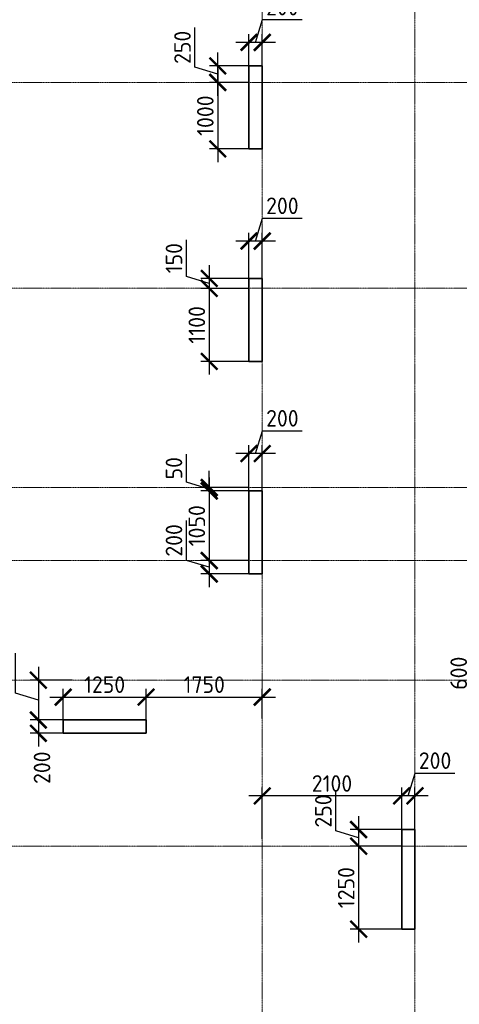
# Model space of a CAD drawing. Header units: millimetres. Extents: x 369815 to 1481759, y -423071 to -27917.
# Tile 110 of 256: x 470154 to 476776, y -178608 to -163781. Entities that reach past the tile are written whole.
import ezdxf

# ---------------------------------------------------------------- set-up
doc = ezdxf.new("R2010")
doc.units = ezdxf.units.MM
doc.linetypes.add('______5', pattern=[1100, 800, -100, 100, -100])
doc.linetypes.add('осевая', pattern=[50.8, 31.75, -6.35, 6.35, -6.35])
doc.layers.add('Колонна_ бетон', color=7, linetype='Continuous', lineweight=50, true_color=0xb4b496)
doc.layers.add('Оси', color=40, linetype='______5', lineweight=18)
doc.layers.add('РАЗМЕРЫ', color=1, linetype='Continuous', lineweight=9)
doc.styles.add('GOST-2.304_Type-B', font='GOST_Common.ttf')
doc.dimstyles.new('СПДС', dxfattribs={"dimscale": 100, "dimtxt": 2.5, "dimasz": 2.5, "dimexe": 1.25, "dimexo": 0, "dimtad": 1, "dimdec": 0, "dimtxsty": 'GOST-2.304_Type-B', "dimblk": 'ARCHTICK', "dimcen": 2.5, "dimdle": 2, "dimadec": 0, "dimazin": 2, "dimtfac": 0.75, "dimtdec": 0, "dimtmove": 1, "dimatfit": 3, "dimfxl": 1, "dimtolj": 1, "dimarcsym": 1})

# ---------------------------------------------------------------- blocks, each defined once
blk = doc.blocks.new('_ArchTick')
at = {"color": 0, "linetype": 'ByBlock', "const_width": 0.15}
blk.add_lwpolyline([(-0.5, -0.5), (0.5, 0.5)], dxfattribs=at)
blk = doc.blocks.new('*D745')
at = {"layer": 'DEFPOINTS', "color": 0, "transparency": 16777216}
for p in [(475908, -175469), (475908, -176276, -360), (476108, -176276)]:
    blk.add_point(p, dxfattribs=at)
at = {"layer": 'РАЗМЕРЫ', "color": 0, "lineweight": -2, "transparency": 16777216}
for p, q in [((476008, -175469), (476111, -175125)), ((476111, -175125), (476711, -175125)), ((475908, -176276), (475908, -175344)), ((476108, -176276), (476108, -175344)), ((476308, -175469), (475708, -175469))]:
    blk.add_line(p, q, dxfattribs=at)
at = {"layer": 'РАЗМЕРЫ', "color": 0, "lineweight": -2, "transparency": 16777216, "xscale": 250, "yscale": 250, "zscale": 250, "rotation": 180}
blk.add_blockref('_ArchTick', (475908, -175469), dxfattribs=at)
at = {"layer": 'РАЗМЕРЫ', "color": 0, "lineweight": -2, "transparency": 16777216, "xscale": 250, "yscale": 250, "zscale": 250}
blk.add_blockref('_ArchTick', (476108, -175469), dxfattribs=at)
at = {"layer": 'РАЗМЕРЫ', "color": 0, "transparency": 16777216, "insert": (476411, -174938), "char_height": 250, "attachment_point": 5, "style": 'GOST-2.304_Type-B'}
blk.add_mtext('\\A1;200', dxfattribs=at)
blk = doc.blocks.new('*D746')
at = {"layer": 'DEFPOINTS', "color": 0, "transparency": 16777216}
for p in [(473808, -175469), (475908, -175966), (473808, -176120)]:
    blk.add_point(p, dxfattribs=at)
at = {"layer": 'РАЗМЕРЫ', "color": 0, "lineweight": -2, "transparency": 16777216}
for p, q in [((473808, -176120), (473808, -175344)), ((475908, -175966), (475908, -175344)), ((476108, -175469), (473608, -175469))]:
    blk.add_line(p, q, dxfattribs=at)
at = {"layer": 'РАЗМЕРЫ', "color": 0, "lineweight": -2, "transparency": 16777216, "xscale": 250, "yscale": 250, "zscale": 250, "rotation": 180}
blk.add_blockref('_ArchTick', (473808, -175469), dxfattribs=at)
at = {"layer": 'РАЗМЕРЫ', "color": 0, "lineweight": -2, "transparency": 16777216, "xscale": 250, "yscale": 250, "zscale": 250}
blk.add_blockref('_ArchTick', (475908, -175469), dxfattribs=at)
at = {"layer": 'РАЗМЕРЫ', "color": 0, "transparency": 16777216, "insert": (474858, -175282), "char_height": 250, "attachment_point": 5, "style": 'GOST-2.304_Type-B'}
blk.add_mtext('\\A1;2100', dxfattribs=at)
blk = doc.blocks.new('*D747')
at = {"layer": 'DEFPOINTS', "color": 0, "transparency": 16777216}
for p in [(476008, -175976, -200), (475259, -176226), (475908, -176226, -560)]:
    blk.add_point(p, dxfattribs=at)
at = {"layer": 'РАЗМЕРЫ', "color": 0, "lineweight": -2, "transparency": 16777216}
for p, q in [((474915, -175997), (474915, -175397)), ((475259, -175776), (475259, -176426)), ((476008, -175976), (475134, -175976)), ((475259, -176101), (474915, -175997)), ((475908, -176226), (475134, -176226))]:
    blk.add_line(p, q, dxfattribs=at)
at = {"layer": 'РАЗМЕРЫ', "color": 0, "lineweight": -2, "transparency": 16777216, "xscale": 250, "yscale": 250, "zscale": 250}
for p, rotation in [((475259, -175976), 90), ((475259, -176226), 270)]:
    blk.add_blockref('_ArchTick', p, dxfattribs=dict(at, rotation=rotation))
at = {"layer": 'РАЗМЕРЫ', "color": 0, "transparency": 16777216, "insert": (474728, -175697), "char_height": 250, "attachment_point": 5, "rotation": 90, "style": 'GOST-2.304_Type-B'}
blk.add_mtext('\\A1;250', dxfattribs=at)
blk = doc.blocks.new('*D748')
at = {"layer": 'DEFPOINTS', "color": 0, "transparency": 16777216}
for p in [(475908, -176226, -560), (475259, -177476), (475908, -177476, -200)]:
    blk.add_point(p, dxfattribs=at)
at = {"layer": 'РАЗМЕРЫ', "color": 0, "lineweight": -2, "transparency": 16777216}
for p, q in [((475259, -176026), (475259, -177676)), ((475908, -176226), (475134, -176226)), ((475908, -177476), (475134, -177476))]:
    blk.add_line(p, q, dxfattribs=at)
at = {"layer": 'РАЗМЕРЫ', "color": 0, "lineweight": -2, "transparency": 16777216, "xscale": 250, "yscale": 250, "zscale": 250}
for p, rotation in [((475259, -176226), 90), ((475259, -177476), 270)]:
    blk.add_blockref('_ArchTick', p, dxfattribs=dict(at, rotation=rotation))
at = {"layer": 'РАЗМЕРЫ', "color": 0, "transparency": 16777216, "insert": (475072, -176851), "char_height": 250, "attachment_point": 5, "rotation": 90, "style": 'GOST-2.304_Type-B'}
blk.add_mtext('\\A1;1250', dxfattribs=at)
blk = doc.blocks.new('*D661')
at = {"layer": 'DEFPOINTS', "color": 0, "transparency": 16777216}
for p in [(473608, -167114), (473608, -167726), (473808, -167726)]:
    blk.add_point(p, dxfattribs=at)
at = {"layer": 'РАЗМЕРЫ', "color": 0, "lineweight": -2, "transparency": 16777216}
for p, q in [((473708, -167114), (473811, -166770)), ((473811, -166770), (474411, -166770)), ((473608, -167726), (473608, -166989)), ((473808, -167726), (473808, -166989)), ((474008, -167114), (473408, -167114))]:
    blk.add_line(p, q, dxfattribs=at)
at = {"layer": 'РАЗМЕРЫ', "color": 0, "lineweight": -2, "transparency": 16777216, "xscale": 250, "yscale": 250, "zscale": 250, "rotation": 180}
blk.add_blockref('_ArchTick', (473608, -167114), dxfattribs=at)
at = {"layer": 'РАЗМЕРЫ', "color": 0, "lineweight": -2, "transparency": 16777216, "xscale": 250, "yscale": 250, "zscale": 250}
blk.add_blockref('_ArchTick', (473808, -167114), dxfattribs=at)
at = {"layer": 'РАЗМЕРЫ', "color": 0, "transparency": 16777216, "insert": (474111, -166583), "char_height": 250, "attachment_point": 5, "style": 'GOST-2.304_Type-B'}
blk.add_mtext('\\A1;200', dxfattribs=at)
blk = doc.blocks.new('*D662')
at = {"layer": 'DEFPOINTS', "color": 0, "transparency": 16777216}
for p in [(473608, -167676, -200), (473009, -167826), (473608, -167826, -560)]:
    blk.add_point(p, dxfattribs=at)
at = {"layer": 'РАЗМЕРЫ', "color": 0, "lineweight": -2, "transparency": 16777216}
for p, q in [((472665, -167647), (472665, -167097)), ((473009, -167476), (473009, -168026)), ((473009, -167751), (472665, -167647)), ((473608, -167676), (472884, -167676)), ((473608, -167826), (472884, -167826))]:
    blk.add_line(p, q, dxfattribs=at)
at = {"layer": 'РАЗМЕРЫ', "color": 0, "lineweight": -2, "transparency": 16777216, "xscale": 250, "yscale": 250, "zscale": 250}
for p, rotation in [((473009, -167676), 90), ((473009, -167826), 270)]:
    blk.add_blockref('_ArchTick', p, dxfattribs=dict(at, rotation=rotation))
at = {"layer": 'РАЗМЕРЫ', "color": 0, "transparency": 16777216, "insert": (472478, -167372), "char_height": 250, "attachment_point": 5, "rotation": 90, "style": 'GOST-2.304_Type-B'}
blk.add_mtext('\\A1;150', dxfattribs=at)
blk = doc.blocks.new('*D663')
at = {"layer": 'DEFPOINTS', "color": 0, "transparency": 16777216}
for p in [(473608, -167826, -560), (473009, -168926), (473608, -168926, -200)]:
    blk.add_point(p, dxfattribs=at)
at = {"layer": 'РАЗМЕРЫ', "color": 0, "lineweight": -2, "transparency": 16777216}
for p, q in [((473009, -167626), (473009, -169126)), ((473608, -167826), (472884, -167826)), ((473608, -168926), (472884, -168926))]:
    blk.add_line(p, q, dxfattribs=at)
at = {"layer": 'РАЗМЕРЫ', "color": 0, "lineweight": -2, "transparency": 16777216, "xscale": 250, "yscale": 250, "zscale": 250}
for p, rotation in [((473009, -167826), 90), ((473009, -168926), 270)]:
    blk.add_blockref('_ArchTick', p, dxfattribs=dict(at, rotation=rotation))
at = {"layer": 'РАЗМЕРЫ', "color": 0, "transparency": 16777216, "insert": (472822, -168376), "char_height": 250, "attachment_point": 5, "rotation": 90, "style": 'GOST-2.304_Type-B'}
blk.add_mtext('\\A1;1100', dxfattribs=at)
blk = doc.blocks.new('*D667')
at = {"layer": 'DEFPOINTS', "color": 0, "transparency": 16777216}
for p in [(473608, -170314), (473608, -170926), (473808, -170926)]:
    blk.add_point(p, dxfattribs=at)
at = {"layer": 'РАЗМЕРЫ', "color": 0, "lineweight": -2, "transparency": 16777216}
for p, q in [((473708, -170314), (473811, -169970)), ((473811, -169970), (474411, -169970)), ((473608, -170926), (473608, -170189)), ((473808, -170926), (473808, -170189)), ((474008, -170314), (473408, -170314))]:
    blk.add_line(p, q, dxfattribs=at)
at = {"layer": 'РАЗМЕРЫ', "color": 0, "lineweight": -2, "transparency": 16777216, "xscale": 250, "yscale": 250, "zscale": 250, "rotation": 180}
blk.add_blockref('_ArchTick', (473608, -170314), dxfattribs=at)
at = {"layer": 'РАЗМЕРЫ', "color": 0, "lineweight": -2, "transparency": 16777216, "xscale": 250, "yscale": 250, "zscale": 250}
blk.add_blockref('_ArchTick', (473808, -170314), dxfattribs=at)
at = {"layer": 'РАЗМЕРЫ', "color": 0, "transparency": 16777216, "insert": (474111, -169783), "char_height": 250, "attachment_point": 5, "style": 'GOST-2.304_Type-B'}
blk.add_mtext('\\A1;200', dxfattribs=at)
blk = doc.blocks.new('*D668')
at = {"layer": 'DEFPOINTS', "color": 0, "transparency": 16777216}
for p in [(473009, -170876), (473608, -170826, -560), (473608, -170876, -200)]:
    blk.add_point(p, dxfattribs=at)
at = {"layer": 'РАЗМЕРЫ', "color": 0, "lineweight": -2, "transparency": 16777216}
for p, q in [((472666, -170747), (472666, -170322)), ((473009, -170826), (473009, -170576)), ((473009, -170851), (472666, -170747)), ((473608, -170826), (472884, -170826)), ((473608, -170876), (472884, -170876)), ((473009, -170826), (473009, -170876)), ((473009, -170876), (473009, -171126))]:
    blk.add_line(p, q, dxfattribs=at)
at = {"layer": 'РАЗМЕРЫ', "color": 0, "lineweight": -2, "transparency": 16777216, "xscale": 250, "yscale": 250, "zscale": 250}
for p, rotation in [((473009, -170826), 270), ((473009, -170876), 90)]:
    blk.add_blockref('_ArchTick', p, dxfattribs=dict(at, rotation=rotation))
at = {"layer": 'РАЗМЕРЫ', "color": 0, "transparency": 16777216, "insert": (472478, -170535), "char_height": 250, "attachment_point": 5, "rotation": 90, "style": 'GOST-2.304_Type-B'}
blk.add_mtext('\\A1;50', dxfattribs=at)
blk = doc.blocks.new('*D669')
at = {"layer": 'DEFPOINTS', "color": 0, "transparency": 16777216}
for p in [(473608, -170876, -200), (473009, -171926), (473608, -171926, -560)]:
    blk.add_point(p, dxfattribs=at)
at = {"layer": 'РАЗМЕРЫ', "color": 0, "lineweight": -2, "transparency": 16777216}
for p, q in [((473009, -170676), (473009, -172126)), ((473608, -170876), (472884, -170876)), ((473608, -171926), (472884, -171926))]:
    blk.add_line(p, q, dxfattribs=at)
at = {"layer": 'РАЗМЕРЫ', "color": 0, "lineweight": -2, "transparency": 16777216, "xscale": 250, "yscale": 250, "zscale": 250}
for p, rotation in [((473009, -170876), 90), ((473009, -171926), 270)]:
    blk.add_blockref('_ArchTick', p, dxfattribs=dict(at, rotation=rotation))
at = {"layer": 'РАЗМЕРЫ', "color": 0, "transparency": 16777216, "insert": (472822, -171401), "char_height": 250, "attachment_point": 5, "rotation": 90, "style": 'GOST-2.304_Type-B'}
blk.add_mtext('\\A1;1050', dxfattribs=at)
blk = doc.blocks.new('*D670')
at = {"layer": 'DEFPOINTS', "color": 0, "transparency": 16777216}
for p in [(473608, -171926, -560), (473009, -172126), (473608, -172126, -200)]:
    blk.add_point(p, dxfattribs=at)
at = {"layer": 'РАЗМЕРЫ', "color": 0, "lineweight": -2, "transparency": 16777216}
for p, q in [((472666, -171922), (472666, -171322)), ((473009, -171726), (473009, -172326)), ((473009, -172026), (472666, -171922)), ((473608, -171926), (472884, -171926)), ((473608, -172126), (472884, -172126))]:
    blk.add_line(p, q, dxfattribs=at)
at = {"layer": 'РАЗМЕРЫ', "color": 0, "lineweight": -2, "transparency": 16777216, "xscale": 250, "yscale": 250, "zscale": 250}
for p, rotation in [((473009, -171926), 90), ((473009, -172126), 270)]:
    blk.add_blockref('_ArchTick', p, dxfattribs=dict(at, rotation=rotation))
at = {"layer": 'РАЗМЕРЫ', "color": 0, "transparency": 16777216, "insert": (472478, -171622), "char_height": 250, "attachment_point": 5, "rotation": 90, "style": 'GOST-2.304_Type-B'}
blk.add_mtext('\\A1;200', dxfattribs=at)
blk = doc.blocks.new('*D684')
at = {"layer": 'DEFPOINTS', "color": 0, "transparency": 16777216}
for p in [(477499, -173726, -560), (477298, -174326), (477666, -174326, -200)]:
    blk.add_point(p, dxfattribs=at)
at = {"layer": 'РАЗМЕРЫ', "color": 0, "lineweight": -2, "transparency": 16777216}
for p, q in [((476954, -173922), (476954, -173322)), ((477298, -173526), (477298, -174526)), ((477499, -173726), (477173, -173726)), ((477298, -174026), (476954, -173922)), ((477666, -174326), (477173, -174326))]:
    blk.add_line(p, q, dxfattribs=at)
at = {"layer": 'РАЗМЕРЫ', "color": 0, "lineweight": -2, "transparency": 16777216, "xscale": 250, "yscale": 250, "zscale": 250}
for p, rotation in [((477298, -173726), 90), ((477298, -174326), 270)]:
    blk.add_blockref('_ArchTick', p, dxfattribs=dict(at, rotation=rotation))
at = {"layer": 'РАЗМЕРЫ', "color": 0, "transparency": 16777216, "insert": (476767, -173622), "char_height": 250, "attachment_point": 5, "rotation": 90, "style": 'GOST-2.304_Type-B'}
blk.add_mtext('\\A1;600', dxfattribs=at)
blk = doc.blocks.new('*D686')
at = {"layer": 'DEFPOINTS', "color": 0, "transparency": 16777216}
for p in [(472058, -173982), (470808, -174476), (472058, -174476)]:
    blk.add_point(p, dxfattribs=at)
at = {"layer": 'РАЗМЕРЫ', "color": 0, "lineweight": -2, "transparency": 16777216}
for p, q in [((470808, -174476), (470808, -173857)), ((472058, -174476), (472058, -173857)), ((470608, -173982), (472258, -173982))]:
    blk.add_line(p, q, dxfattribs=at)
at = {"layer": 'РАЗМЕРЫ', "color": 0, "lineweight": -2, "transparency": 16777216, "xscale": 250, "yscale": 250, "zscale": 250, "rotation": 180}
blk.add_blockref('_ArchTick', (470808, -173982), dxfattribs=at)
at = {"layer": 'РАЗМЕРЫ', "color": 0, "lineweight": -2, "transparency": 16777216, "xscale": 250, "yscale": 250, "zscale": 250}
blk.add_blockref('_ArchTick', (472058, -173982), dxfattribs=at)
at = {"layer": 'РАЗМЕРЫ', "color": 0, "transparency": 16777216, "insert": (471433, -173794), "char_height": 250, "attachment_point": 5, "style": 'GOST-2.304_Type-B'}
blk.add_mtext('\\A1;1250', dxfattribs=at)
blk = doc.blocks.new('*D687')
at = {"layer": 'DEFPOINTS', "color": 0, "transparency": 16777216}
for p in [(473808, -173982), (472058, -174305), (473808, -174305)]:
    blk.add_point(p, dxfattribs=at)
at = {"layer": 'РАЗМЕРЫ', "color": 0, "lineweight": -2, "transparency": 16777216}
for p, q in [((472058, -174305), (472058, -173857)), ((473808, -174305), (473808, -173857)), ((471858, -173982), (474008, -173982))]:
    blk.add_line(p, q, dxfattribs=at)
at = {"layer": 'РАЗМЕРЫ', "color": 0, "lineweight": -2, "transparency": 16777216, "xscale": 250, "yscale": 250, "zscale": 250, "rotation": 180}
blk.add_blockref('_ArchTick', (472058, -173982), dxfattribs=at)
at = {"layer": 'РАЗМЕРЫ', "color": 0, "lineweight": -2, "transparency": 16777216, "xscale": 250, "yscale": 250, "zscale": 250}
blk.add_blockref('_ArchTick', (473808, -173982), dxfattribs=at)
at = {"layer": 'РАЗМЕРЫ', "color": 0, "transparency": 16777216, "insert": (472933, -173794), "char_height": 250, "attachment_point": 5, "style": 'GOST-2.304_Type-B'}
blk.add_mtext('\\A1;1750', dxfattribs=at)
blk = doc.blocks.new('*D688')
at = {"layer": 'DEFPOINTS', "color": 0, "transparency": 16777216}
for p in [(470948, -173726, -560), (470435, -174326), (470990, -174326, -200)]:
    blk.add_point(p, dxfattribs=at)
at = {"layer": 'РАЗМЕРЫ', "color": 0, "lineweight": -2, "transparency": 16777216}
for p, q in [((470091, -173922), (470091, -173322)), ((470435, -173526), (470435, -174526)), ((470948, -173726), (470310, -173726)), ((470435, -174026), (470091, -173922)), ((470990, -174326), (470310, -174326))]:
    blk.add_line(p, q, dxfattribs=at)
at = {"layer": 'РАЗМЕРЫ', "color": 0, "lineweight": -2, "transparency": 16777216, "xscale": 250, "yscale": 250, "zscale": 250}
for p, rotation in [((470435, -173726), 90), ((470435, -174326), 270)]:
    blk.add_blockref('_ArchTick', p, dxfattribs=dict(at, rotation=rotation))
at = {"layer": 'РАЗМЕРЫ', "color": 0, "transparency": 16777216, "insert": (469903, -173622), "char_height": 250, "attachment_point": 5, "rotation": 90, "style": 'GOST-2.304_Type-B'}
blk.add_mtext('\\A1;600', dxfattribs=at)
blk = doc.blocks.new('*D689')
at = {"layer": 'DEFPOINTS', "color": 0, "transparency": 16777216}
for p in [(470990, -174326, -200), (470435, -174526), (470925, -174526, -200)]:
    blk.add_point(p, dxfattribs=at)
at = {"layer": 'РАЗМЕРЫ', "color": 0, "lineweight": -2, "transparency": 16777216}
for p, q in [((470435, -174126), (470435, -174726)), ((470990, -174326), (470310, -174326)), ((470925, -174526), (470310, -174526))]:
    blk.add_line(p, q, dxfattribs=at)
at = {"layer": 'РАЗМЕРЫ', "color": 0, "lineweight": -2, "transparency": 16777216, "xscale": 250, "yscale": 250, "zscale": 250}
for p, rotation in [((470435, -174326), 90), ((470435, -174526), 270)]:
    blk.add_blockref('_ArchTick', p, dxfattribs=dict(at, rotation=rotation))
at = {"layer": 'РАЗМЕРЫ', "color": 0, "transparency": 16777216, "insert": (470490, -175045), "char_height": 250, "attachment_point": 5, "rotation": 90, "style": 'GOST-2.304_Type-B'}
blk.add_mtext('\\A1;200', dxfattribs=at)
blk = doc.blocks.new('*D783')
at = {"layer": 'DEFPOINTS', "color": 0, "transparency": 16777216}
for p in [(473137, -164476), (473660, -164476, -560), (473608, -164726, -560)]:
    blk.add_point(p, dxfattribs=at)
at = {"layer": 'РАЗМЕРЫ', "color": 0, "lineweight": -2, "transparency": 16777216}
for p, q in [((472794, -164497), (472794, -163897)), ((473137, -164926), (473137, -164276)), ((473137, -164601), (472794, -164497)), ((473660, -164476), (473012, -164476)), ((473608, -164726), (473012, -164726))]:
    blk.add_line(p, q, dxfattribs=at)
at = {"layer": 'РАЗМЕРЫ', "color": 0, "lineweight": -2, "transparency": 16777216, "xscale": 250, "yscale": 250, "zscale": 250}
for p, rotation in [((473137, -164476), 90), ((473137, -164726), 270)]:
    blk.add_blockref('_ArchTick', p, dxfattribs=dict(at, rotation=rotation))
at = {"layer": 'РАЗМЕРЫ', "color": 0, "transparency": 16777216, "insert": (472606, -164197), "char_height": 250, "attachment_point": 5, "rotation": 90, "style": 'GOST-2.304_Type-B'}
blk.add_mtext('\\A1;250', dxfattribs=at)
blk = doc.blocks.new('*D784')
at = {"layer": 'DEFPOINTS', "color": 0, "transparency": 16777216}
for p in [(473608, -164726, -560), (473137, -165726), (473671, -165726, -560)]:
    blk.add_point(p, dxfattribs=at)
at = {"layer": 'РАЗМЕРЫ', "color": 0, "lineweight": -2, "transparency": 16777216}
for p, q in [((473137, -164526), (473137, -165926)), ((473608, -164726), (473012, -164726)), ((473671, -165726), (473012, -165726))]:
    blk.add_line(p, q, dxfattribs=at)
at = {"layer": 'РАЗМЕРЫ', "color": 0, "lineweight": -2, "transparency": 16777216, "xscale": 250, "yscale": 250, "zscale": 250}
for p, rotation in [((473137, -164726), 90), ((473137, -165726), 270)]:
    blk.add_blockref('_ArchTick', p, dxfattribs=dict(at, rotation=rotation))
at = {"layer": 'РАЗМЕРЫ', "color": 0, "transparency": 16777216, "insert": (472950, -165226), "char_height": 250, "attachment_point": 5, "rotation": 90, "style": 'GOST-2.304_Type-B'}
blk.add_mtext('\\A1;1000', dxfattribs=at)
blk = doc.blocks.new('*D785')
at = {"layer": 'DEFPOINTS', "color": 0, "transparency": 16777216}
for p in [(473608, -164122), (473608, -164476, -560), (473808, -164476, -560)]:
    blk.add_point(p, dxfattribs=at)
at = {"layer": 'РАЗМЕРЫ', "color": 0, "lineweight": -2, "transparency": 16777216}
for p, q in [((473708, -164122), (473811, -163778)), ((473811, -163778), (474411, -163778)), ((474008, -164122), (473408, -164122)), ((473608, -164476), (473608, -163997)), ((473808, -164476), (473808, -163997))]:
    blk.add_line(p, q, dxfattribs=at)
at = {"layer": 'РАЗМЕРЫ', "color": 0, "lineweight": -2, "transparency": 16777216, "xscale": 250, "yscale": 250, "zscale": 250, "rotation": 180}
blk.add_blockref('_ArchTick', (473608, -164122), dxfattribs=at)
at = {"layer": 'РАЗМЕРЫ', "color": 0, "lineweight": -2, "transparency": 16777216, "xscale": 250, "yscale": 250, "zscale": 250}
blk.add_blockref('_ArchTick', (473808, -164122), dxfattribs=at)
at = {"layer": 'РАЗМЕРЫ', "color": 0, "transparency": 16777216, "insert": (474111, -163591), "char_height": 250, "attachment_point": 5, "style": 'GOST-2.304_Type-B'}
blk.add_mtext('\\A1;200', dxfattribs=at)
blk = doc.blocks.new('оси2')
at = {"layer": 'Оси', "color": 16, "linetype": 'осевая', "lineweight": 0, "ltscale": 0.5, "transparency": 33554687}
for p, q in [((1015145.5, 5465.4), (1015145.5, -20739.3)), ((1017445.5, 5465.4), (1017445.5, -20739.3)), ((979200, 1707.1), (1032582.1, 1707.1)), ((979200, -1392.9), (1032582.1, -1392.9)), ((979200, -4392.9), (1032582.1, -4392.9)), ((979200, -5492.9), (1032582.1, -5492.9)), ((979200, -7292.9), (1032582.1, -7292.9)), ((979200, -9792.9), (1032582.1, -9792.9))]:
    blk.add_line(p, q, dxfattribs=at)

msp = doc.modelspace()

# ---------------------------------------------------------------- linework, layer by layer
at = {"layer": 'Колонна_ бетон', "color": 180, "linetype": 'Continuous', "lineweight": 35, "transparency": 33554687}
for p, q in [((473807.9, -167675.6, -200), (473607.9, -167675.6, -200)), ((473607.9, -168925.6, -200), (473607.9, -167675.6, -200)), ((473807.9, -167675.6, -200), (473807.9, -168925.6, -200)), ((473607.9, -168925.6, -200), (473807.9, -168925.6, -200)), ((473807.9, -170875.6, -200), (473607.9, -170875.6, -200)), ((473607.9, -172125.6, -200), (473607.9, -170875.6, -200)), ((473807.9, -170875.6, -200), (473807.9, -172125.6, -200)), ((473807.9, -172125.6, -200), (473607.9, -172125.6, -200)), ((470807.5, -174325.6, -200), (470807.5, -174525.6, -200)), ((470807.5, -174325.6, -200), (472057.5, -174325.6, -200)), ((472057.5, -174325.6, -200), (472057.5, -174525.6, -200)), ((470807.5, -174525.6, -200), (472057.5, -174525.6, -200)), ((475907.9, -175975.6, -200), (476107.9, -175975.6, -200)), ((475907.9, -177475.6, -200), (475907.9, -175975.6, -200)), ((476107.9, -177475.6, -200), (476107.9, -175975.6, -200)), ((476107.9, -177475.6, -200), (475907.9, -177475.6, -200))]:
    msp.add_line(p, q, dxfattribs=at)
at = {"layer": 'Колонна_ бетон', "color": 180, "linetype": 'Continuous', "lineweight": 35, "transparency": 33554687, "elevation": -560}
msp.add_lwpolyline([(473608, -164475.6), (473808, -164475.6), (473808, -165725.6), (473608, -165725.6)], close=True, dxfattribs=at)

# ---------------------------------------------------------------- block references
at = {"layer": 'РАЗМЕРЫ'}
msp.add_blockref('оси2', (-541337.5, -166432.7, -1120), dxfattribs=at)

# ---------------------------------------------------------------- dimensions: what is measured, and where the dimension line sits
at = {"layer": 'РАЗМЕРЫ', "color": 146}
dim = msp.add_linear_dim(base=(473608, -164121.8), p1=(473808, -164475.6, -560), p2=(473608, -164475.6, -560), dimstyle='СПДС', dxfattribs=at)
dim.commit()
dim.dimension.update_dxf_attribs({"geometry": '*D785', "text_midpoint": (473873.6, -163590.6)})
for base, p2, picture, middle in [((473137.4, -164475.6), (473660.2, -164475.6, -560), '*D783', (472606.2, -164434.9)), ((473137.4, -165725.6), (473670.9, -165725.6, -560), '*D784', (472949.9, -165225.6))]:
    dim = msp.add_linear_dim(base=base, p1=(473608, -164725.6, -560), p2=p2, angle=90, dimstyle='СПДС', dxfattribs=at)
    dim.commit()
    dim.dimension.update_dxf_attribs({"geometry": picture, "text_midpoint": middle})
at = {"layer": 'РАЗМЕРЫ', "color": 146, "true_color": 0x006272}
for base, p1, p2, picture, middle in [((473608, -167114.2), (473807.9, -167725.6), (473608, -167725.6), '*D661', (473873.6, -166583)), ((473608.2, -170314.2), (473808, -170925.6), (473608.2, -170925.6), '*D667', (473873.7, -169783)), ((472057.7, -173981.7), (470807.7, -174475.6), (472057.7, -174475.6), '*D686', (471432.7, -173794.2)), ((473807.9, -173981.7), (472057.7, -174304.7), (473807.9, -174304.7), '*D687', (472932.8, -173794.2)), ((475908, -175469.2), (476107.9, -176275.6), (475908, -176275.6, -360), '*D745', (476173.6, -174938)), ((473807.9, -175469.2), (475908, -175965.7), (473807.9, -176120.2), '*D746', (474858, -175281.7))]:
    dim = msp.add_linear_dim(base=base, p1=p1, p2=p2, dimstyle='СПДС', override={"dimtofl": 0}, dxfattribs=at)
    dim.commit()
    dim.dimension.update_dxf_attribs({"geometry": picture, "text_midpoint": middle})
for base, p1, p2, picture, middle in [((473009.1, -167825.6), (473608, -167675.6, -200), (473608, -167825.6, -560), '*D662', (472477.9, -167584.9)), ((473009.1, -168925.6), (473608, -167825.6, -560), (473608, -168925.6, -200), '*D663', (472821.6, -168375.6)), ((473009.3, -170875.6), (473608.2, -170825.6, -560), (473608, -170875.6, -200), '*D668', (472478, -170684.9)), ((473009.3, -171925.6), (473607.9, -170875.6, -200), (473608, -171925.6, -560), '*D669', (472821.8, -171400.6)), ((473009.3, -172125.6), (473608, -171925.6, -560), (473607.9, -172125.6, -200), '*D670', (472478, -171859.9)), ((470434.6, -174325.6), (470948.1, -173725.6, -560), (470990.1, -174325.6, -200), '*D688', (469903.4, -173859.9)), ((477298.1, -174325.6), (477498.9, -173725.6, -560), (477666, -174325.6, -200), '*D684', (476766.9, -173859.9)), ((475259.1, -176225.6), (476007.9, -175975.6, -200), (475908, -176225.6, -560), '*D747', (474727.9, -175934.9)), ((475259.1, -177475.6), (475908, -176225.6, -560), (475908, -177475.6, -200), '*D748', (475071.6, -176850.6))]:
    dim = msp.add_linear_dim(base=base, p1=p1, p2=p2, angle=90, dimstyle='СПДС', override={"dimtofl": 0}, dxfattribs=at)
    dim.commit()
    dim.dimension.update_dxf_attribs({"geometry": picture, "text_midpoint": middle})
dim = msp.add_linear_dim(base=(470434.6, -174525.6), p1=(470990.1, -174325.6, -200), p2=(470925, -174525.6, -200), angle=90, dimstyle='СПДС', override={"dimtofl": 0}, dxfattribs=at)
dim.commit()
dim.dimension.update_dxf_attribs({"geometry": '*D689', "text_midpoint": (470677.6, -175044.7), "dimtype": 160})

doc.saveas('drawing.dxf')
